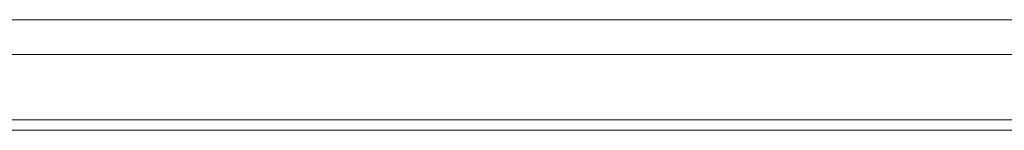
# Model space of a CAD drawing. Header units: millimetres. Extents: x 3925 to 5043, y -86 to 778.
# Tile 121 of 256: x 4345.923 to 4352.919, y -1.736 to -0.949. Entities that reach past the tile are written whole.
import ezdxf

# ---------------------------------------------------------------- set-up
doc = ezdxf.new("R2010")
doc.units = ezdxf.units.MM
doc.header["$LTSCALE"] = 46.255
for name, color, linetype in [('H30K-IO-LABEDXF_CONTINUOUS_LINE', 7, 'CONTINUOUS'), ('H30K-REAR-CODXF_CONTINUOUS_LINE', 7, 'CONTINUOUS'), ('LABEL-IO-H30DXF_CONTINUOUS_LINE', 7, 'CONTINUOUS')]:
    doc.layers.add(name, color=color, linetype=linetype)

msp = doc.modelspace()

# ---------------------------------------------------------------- linework, layer by layer
at = {"layer": 'H30K-IO-LABEDXF_CONTINUOUS_LINE', "color": 7, "linetype": 'Continuous', "lineweight": 0}
msp.add_line((4370.3388, -1.7364), (4263.4288, -1.7364), dxfattribs=at)
at = {"layer": 'H30K-REAR-CODXF_CONTINUOUS_LINE', "color": 7, "linetype": 'Continuous', "lineweight": 0}
for p, q in [((4263.4288, -0.9491), (4370.3388, -0.9491)), ((4263.4288, -1.1972), (4370.3388, -1.1972)), ((4370.3388, -1.6614), (4263.4288, -1.6614))]:
    msp.add_line(p, q, dxfattribs=at)
at = {"layer": 'LABEL-IO-H30DXF_CONTINUOUS_LINE', "color": 7, "linetype": 'Continuous', "lineweight": 0}
msp.add_line((4370.3388, -1.7364), (4263.4288, -1.7364), dxfattribs=at)

doc.saveas('drawing.dxf')
